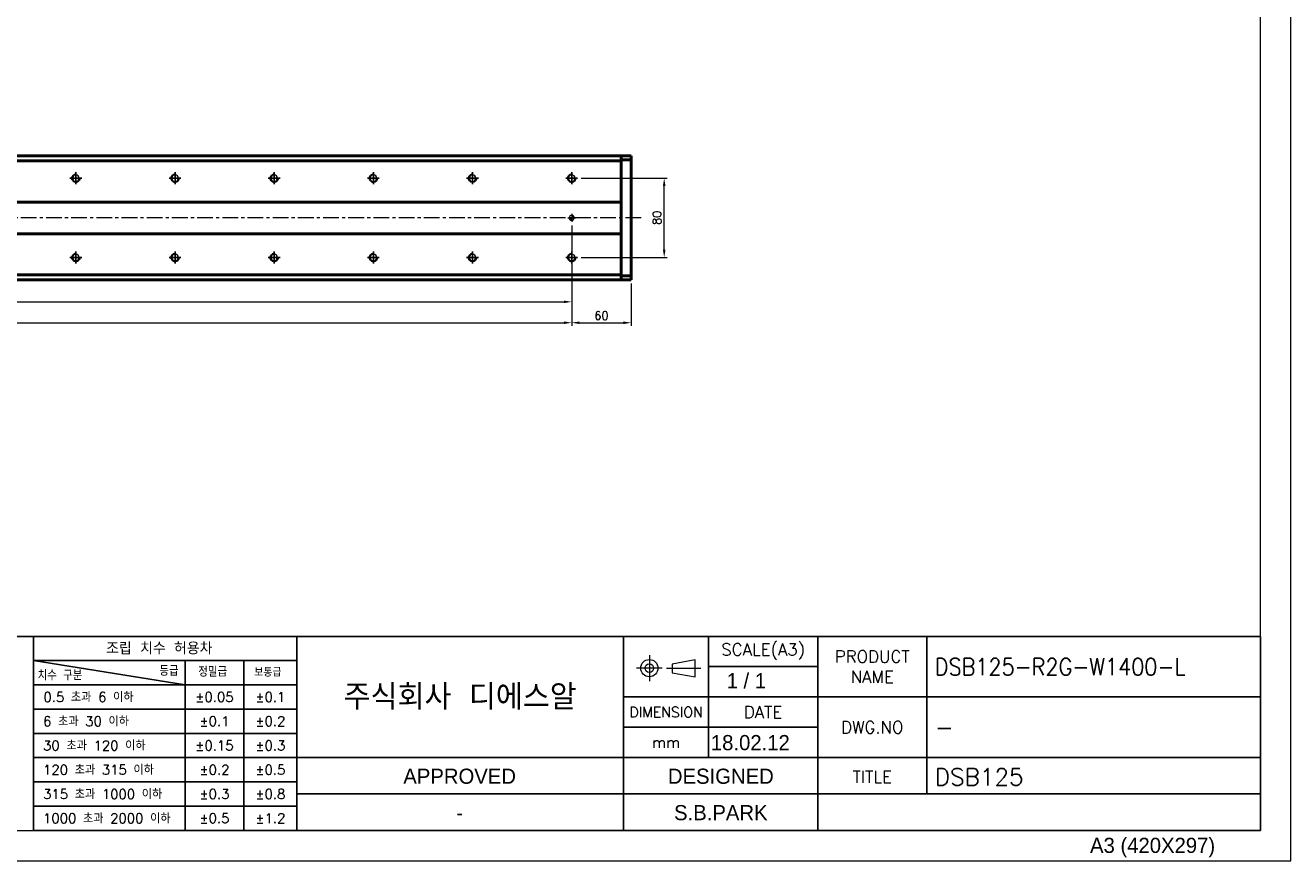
# Model space of a CAD drawing. Header units: millimetres. Extents: x 46891 to 51115, y 6223 to 10345.
# Tile 5 of 7: x 49839 to 51115, y 8529 to 9372. Entities that reach past the tile are written whole.
import ezdxf
from ezdxf.enums import TextEntityAlignment as Align

# ---------------------------------------------------------------- set-up
doc = ezdxf.new("R2010")
doc.units = ezdxf.units.MM
doc.header["$LTSCALE"] = 0.5
doc.linetypes.add('CENTER', pattern=[50.8, 31.75, -6.35, 6.35, -6.35])
doc.layers.get('0').update_dxf_attribs({"lineweight": 20})
doc.layers.add('1', color=1, linetype='CENTER', lineweight=13)
doc.layers.add('외형선(ISO)', color=7, linetype='Continuous', lineweight=50)
for name, color, linetype in [('3', 3, 'Continuous'), ('C', 1, 'CENTER'), ('DIM', 4, 'Continuous')]:
    doc.layers.add(name, color=color, linetype=linetype)
doc.styles.add('ACISOGDT', font='amgdt.shx')
doc.styles.add('DSR TEXT', font='romans.shx', dxfattribs={"bigfont": 'whgtxt.shx'})
doc.styles.get("Standard").update_dxf_attribs({"font": 'romans.shx', "bigfont": 'whgtxt.shx'})
doc.dimstyles.new('DSR', dxfattribs={"dimscale": 2, "dimtxt": 3, "dimasz": 3, "dimexe": 0.5, "dimexo": 0.5, "dimgap": 0.5, "dimtad": 1, "dimdsep": 46, "dimtxsty": 'Standard', "dimcen": 2.5, "dimclrd": 4, "dimclre": 4, "dimclrt": 2, "dimadec": 0, "dimazin": 2, "dimtfac": 1, "dimtmove": 0, "dimatfit": 3, "dimfxl": 0, "dimlwd": -1, "dimlwe": -1, "dimarcsym": 0})

# ---------------------------------------------------------------- blocks, each defined once
blk = doc.blocks.new('A$C13F00394')
for p, q in [((109.11, 28.14), (105.34, 27.43)), ((105.34, 27.43), (105.34, 26.01)), ((109.11, 25.3), (109.11, 28.14)), ((105.34, 26.01), (109.11, 25.3))]:
    blk.add_line(p, q)
for radius in [1.42, 0.71]:
    blk.add_circle((101.56, 26.76), radius)
at = {"layer": '1'}
for p, q in [((101.56, 28.89), (101.56, 24.63)), ((103.69, 26.76), (99.44, 26.76)), ((104.41, 26.76), (110.04, 26.76))]:
    blk.add_line(p, q, dxfattribs=at)
at = {"layer": '3'}
for p, q in [((0, 32), (-207.68, 32)), ((0, 32), (202.32, 32)), ((0, 32), (0, 0)), ((43.43, 32), (43.43, 0)), ((97.32, 32), (97.32, 12)), ((111.32, 32), (111.32, 12)), ((129.32, 32), (129.32, 0)), ((147.32, 32), (147.32, 6)), ((202.32, 32), (202.32, 0)), ((0, 28), (25, 24)), ((43.43, 28), (0, 28)), ((25, 28), (25, 0)), ((34.7, 28), (34.7, 0)), ((111.32, 27), (129.32, 27)), ((43.43, 24), (0, 24)), ((97.32, 22), (202.32, 22)), ((43.43, 20), (0, 20)), ((97.32, 17), (129.32, 17)), ((43.43, 16), (0, 16)), ((0, 12), (129.32, 12)), ((97.32, 12), (97.32, 0)), ((129.32, 12), (202.32, 12)), ((43.43, 8), (0, 8)), ((97.32, 6), (43.43, 6)), ((129.32, 6), (97.32, 6)), ((202.32, 6), (129.32, 6)), ((43.43, 4), (0, 4)), ((0, 0), (202.32, 0))]:
    blk.add_line(p, q, dxfattribs=at)
at = {"color": 0, "style": 'DSR TEXT'}
for s, height, p in [('조립 치수 허용차', 2, (11.97, 29.02)), ('등급', 1.5, (20.77, 25.52)), ('치수 구분', 1.5, (0.69, 24.78)), ('정밀급', 1.5, (27.18, 25.37)), ('보통급', 1.3, (36.41, 25.38)), (' 0.5 초과 6 이하', 1.6, (0.56, 21.19)), (' 6 초과 30 이하', 1.6, (0.49, 17.19)), (' 30 초과 120 이하', 1.6, (0.49, 13.19)), (' 120 초과 315 이하', 1.6, (0.49, 9.19)), (' 315 초과 1000 이하', 1.6, (0.49, 5.19)), (' 1000 초과 2000 이하', 1.6, (0.49, 1.19))]:
    blk.add_text(s, height=height, dxfattribs=at).set_placement(p)
at = {"color": 7, "style": 'ACISOGDT'}
for s, p in [('APPROVED', (70.28, 8.93)), ('DESIGNED', (113.35, 8.93))]:
    blk.add_text(s, height=2.5, dxfattribs=at).set_placement(p, align=Align.MIDDLE_CENTER)
at = {"color": 7, "attachment_point": 5, "style": 'DSR TEXT'}
for s, insert, char_height in [('SCALE(A3)', (120.32, 29.5), 2), ('PRODUCT\\PNAME', (138.32, 27), 2), ('주식회사 디에스알', (70.37, 22), 4.2), ('DIMENSION', (104.32, 19.5), 1.7), ('DATE', (120.32, 19.5), 2), ('DWG.NO', (138.32, 17), 2), ('mm', (104.32, 14.5), 1.8), ('TITLE', (138.32, 8.83), 2)]:
    blk.add_mtext(s, dxfattribs=dict(at, insert=insert, char_height=char_height))
at = {"color": 0, "char_height": 1.6, "attachment_point": 5, "style": 'DSR TEXT'}
for s, insert in [('%%P0.05', (29.85, 22)), ('%%P0.1', (39.07, 22)), ('%%P0.1', (29.85, 18)), ('%%P0.2', (39.07, 18)), ('%%P0.15', (29.85, 14)), ('%%P0.3', (39.07, 14)), ('%%P0.2', (29.85, 10)), ('%%P0.5', (39.07, 10)), ('%%P0.3', (29.85, 6)), ('%%P0.8', (39.07, 6)), ('%%P0.5', (29.85, 2)), ('%%P1.2', (39.07, 2))]:
    blk.add_mtext(s, dxfattribs=dict(at, insert=insert))
blk = doc.blocks.new('A$C1C1952E1')
at = {"color": 1}
blk.add_lwpolyline([(0, 0), (420, 0), (420, 297), (0, 297)], close=True, dxfattribs=at)
at = {"color": 3}
blk.add_lwpolyline([(5, 5), (415, 5), (415, 292), (5, 292)], close=True, dxfattribs=at)
at = {"color": 7, "style": 'ACISOGDT'}
blk.add_text('A3 (420X297)', height=2.5, dxfattribs=at).set_placement((386.91, 1.28))
blk = doc.blocks.new('A$C33E56CC6')
h = blk.add_hatch()
h.set_pattern_fill('ANSI31', color=256, style=0)
h.set_pattern_definition([(45, (-7065.45672, -6508.5399), (-0.0883883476, 0.0883883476), [])])
h.paths.add_polyline_path([(4, 6.5, 0.414214), (1.5, 4), (4, 4)])
h.paths.add_polyline_path([(6.5, 4), (4, 4), (4, 1.5, 0.414214)])
blk.add_circle((4, 4), 2.5)
at = {"layer": '1'}
for p, q in [((0, 4), (8, 4)), ((4, 0), (4, 8))]:
    blk.add_line(p, q, dxfattribs=at)
blk = doc.blocks.new('tap8')
blk.add_circle((0, 0), 3.4)
at = {"layer": 'C', "color": 1, "linetype": 'CENTER'}
for p, q in [((-6, 0), (6, 0)), ((0, -6), (0, 6))]:
    blk.add_line(p, q, dxfattribs=at)
at = {"layer": 'DIM', "color": 3}
blk.add_arc((0, 0), 4, 263.8455, 189.4314, dxfattribs=at)
blk = doc.blocks.new('*D90')
at = {"color": 1, "linetype": 'ByBlock'}
for p, q in [((48790.2, 9169.8), (48790.2, 9089.7)), ((50390.2, 9169.8), (50390.2, 9089.7)), ((48798, 9092.7), (50382.4, 9092.7))]:
    blk.add_line(p, q, dxfattribs=at)
at = {"color": 1}
for points in [[(48798, 9094), (48798, 9091.4), (48790.2, 9092.7)], [(50382.4, 9094), (50382.4, 9091.4), (50390.2, 9092.7)]]:
    blk.add_solid(points, dxfattribs=at)
at = {"layer": 'Defpoints', "color": 0}
for p in [(48790.2, 9173.4), (50390.2, 9173.4), (50390.2, 9092.7)]:
    blk.add_point(p, dxfattribs=at)
at = {"color": 3, "insert": (49590.2, 9099.9), "char_height": 8.4, "attachment_point": 5, "style": 'DSR TEXT'}
blk.add_mtext('1600%%P0.02', dxfattribs=at)
blk = doc.blocks.new('*D91')
at = {"color": 1, "linetype": 'ByBlock'}
for p, q in [((48790.2, 9126.1), (48790.2, 9068.6)), ((50390.2, 9126.1), (50390.2, 9068.6)), ((48798, 9071.6), (50382.4, 9071.6))]:
    blk.add_line(p, q, dxfattribs=at)
at = {"color": 1}
for points in [[(48798, 9072.9), (48798, 9070.3), (48790.2, 9071.6)], [(50382.4, 9072.9), (50382.4, 9070.3), (50390.2, 9071.6)]]:
    blk.add_solid(points, dxfattribs=at)
at = {"layer": 'Defpoints', "color": 0}
for p in [(48790.2, 9129.7), (50390.2, 9129.7), (50390.2, 9071.6)]:
    blk.add_point(p, dxfattribs=at)
at = {"color": 3, "insert": (49590.2, 9078.8), "char_height": 8.4, "attachment_point": 5, "style": 'DSR TEXT'}
blk.add_mtext('16X100PITCH=1600', dxfattribs=at)
blk = doc.blocks.new('*D92')
at = {"color": 1, "linetype": 'ByBlock'}
for p, q in [((50390.2, 9126.1), (50390.2, 9068.6)), ((50450.2, 9111.3), (50450.2, 9068.6)), ((50398, 9071.6), (50442.4, 9071.6))]:
    blk.add_line(p, q, dxfattribs=at)
at = {"color": 1}
for points in [[(50398, 9072.9), (50398, 9070.3), (50390.2, 9071.6)], [(50442.4, 9072.9), (50442.4, 9070.3), (50450.2, 9071.6)]]:
    blk.add_solid(points, dxfattribs=at)
at = {"layer": 'Defpoints', "color": 0}
for p in [(50390.2, 9129.7), (50450.2, 9114.9), (50450.2, 9071.6)]:
    blk.add_point(p, dxfattribs=at)
at = {"color": 3, "insert": (50420.2, 9078.8), "char_height": 8.4, "attachment_point": 5, "style": 'DSR TEXT'}
blk.add_mtext('60', dxfattribs=at)
blk = doc.blocks.new('*D94')
at = {"color": 1, "linetype": 'ByBlock'}
for p, q in [((50399.9, 9217.4), (50486.5, 9217.4)), ((50483.5, 9145.2), (50483.5, 9209.6)), ((50399.9, 9137.4), (50486.5, 9137.4))]:
    blk.add_line(p, q, dxfattribs=at)
at = {"color": 1}
for points in [[(50482.2, 9209.6), (50484.8, 9209.6), (50483.5, 9217.4)], [(50482.2, 9145.2), (50484.8, 9145.2), (50483.5, 9137.4)]]:
    blk.add_solid(points, dxfattribs=at)
at = {"layer": 'Defpoints', "color": 0}
for p in [(50396.3, 9217.4), (50483.5, 9217.4), (50396.3, 9137.4)]:
    blk.add_point(p, dxfattribs=at)
at = {"color": 3, "insert": (50476.3, 9177.4), "char_height": 8.4, "attachment_point": 5, "rotation": 90, "style": 'DSR TEXT'}
blk.add_mtext('80', dxfattribs=at)

msp = doc.modelspace()

# ---------------------------------------------------------------- linework, layer by layer
at = {"layer": '1'}
msp.add_line((50460.2079, 9177.35654), (48740.2079, 9177.35654), dxfattribs=at)
at = {"layer": '3'}
for p in [(51084.73828, 8755.28101), (49847.4003, 8559.57464)]:
    msp.add_line(p, (51084.73828, 8559.57464), dxfattribs=at)
at = {"layer": '외형선(ISO)'}
for p, q in [((50440.2079, 9239.85654), (48760.2079, 9239.85654)), ((50440.2079, 9239.85654), (50440.2079, 9238.97786)), ((50440.2079, 9238.97786), (50440.2079, 9239.85654)), ((50440.2079, 9239.85654), (50450.2079, 9239.85654)), ((50450.2079, 9239.85654), (50450.2079, 9238.97786)), ((50440.2079, 9234.85654), (48760.2079, 9234.85654)), ((50440.2079, 9234.85654), (50440.2079, 9238.97786)), ((50440.2079, 9238.97786), (50440.2079, 9235.85654)), ((50440.2079, 9235.85654), (50450.2079, 9235.85654)), ((50440.2079, 9193.35654), (50440.2079, 9234.85654)), ((50450.2079, 9235.85654), (50450.2079, 9238.97786)), ((50450.2079, 9118.85654), (50450.2079, 9235.85654)), ((48760.2079, 9193.35654), (50440.2079, 9193.35654)), ((50440.2079, 9192.50298), (50440.2079, 9193.35654)), ((50440.2079, 9192.14943), (50440.2079, 9192.50298)), ((50440.2079, 9162.56364), (50440.2079, 9192.14943)), ((50440.2079, 9192.14943), (50440.2079, 9162.56364)), ((50440.2079, 9162.21009), (50440.2079, 9162.56364)), ((50440.2079, 9161.35654), (48760.2079, 9161.35654)), ((50440.2079, 9161.35654), (50440.2079, 9162.21009)), ((50440.2079, 9119.85654), (50440.2079, 9161.35654)), ((48760.2079, 9119.85654), (50440.2079, 9119.85654)), ((50440.2079, 9114.85654), (48760.2079, 9114.85654)), ((50440.2079, 9115.73522), (50440.2079, 9119.85654)), ((50440.2079, 9118.85654), (50440.2079, 9115.73522)), ((50440.2079, 9118.85654), (50450.2079, 9118.85654)), ((50440.2079, 9115.73522), (50440.2079, 9114.85654)), ((50440.2079, 9114.85654), (50440.2079, 9115.73522)), ((50440.2079, 9114.85654), (50450.2079, 9114.85654)), ((50450.2079, 9115.73522), (50450.2079, 9118.85654)), ((50450.2079, 9115.73522), (50450.2079, 9114.85654))]:
    msp.add_line(p, q, dxfattribs=at)

# ---------------------------------------------------------------- block references
at = {"xscale": 6.115824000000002, "yscale": 6.115824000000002, "zscale": 6.115824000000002}
for name, p in [('A$C1C1952E1', (48546.67132, 8528.99552)), ('A$C13F00394', (49847.4003, 8559.57464))]:
    msp.add_blockref(name, p, dxfattribs=at)
at = {"xscale": -1}
for name, p, rotation in [('tap8', (49890.2079, 9217.35654), 90), ('tap8', (49990.2079, 9217.35654), 90), ('tap8', (50090.2079, 9217.35654), 90), ('tap8', (50190.2079, 9217.35654), 90), ('tap8', (50290.2079, 9217.35654), 90), ('tap8', (50390.2079, 9217.35654), 90), ('A$C33E56CC6', (50386.2079, 9181.35654), 180), ('tap8', (49890.2079, 9137.35654), 90), ('tap8', (49990.2079, 9137.35654), 90), ('tap8', (50090.2079, 9137.35654), 90), ('tap8', (50190.2079, 9137.35654), 90), ('tap8', (50290.2079, 9137.35654), 90), ('tap8', (50390.2079, 9137.35654), 90)]:
    msp.add_blockref(name, p, dxfattribs=dict(at, rotation=rotation))

# ---------------------------------------------------------------- texts
at = {"color": 2, "style": 'DSR TEXT', "width": 0.9}
msp.add_text('DSB125-R2G-W1400-L', height=17.1243072, dxfattribs=at).set_placement((50756.38313, 8716.02753))
at = {"color": 2}
for s, height, style, p in [('1 / 1', 15.28956, 'ACISOGDT', (50546.47296, 8702.85966)), ('18.02.12', 15.28956, 'ACISOGDT', (50530.58385, 8640.45354)), ('-', 17.12431, 'DSR TEXT', (50756.38313, 8654.86929)), ('DSB125', 17.124307, 'DSR TEXT', (50756.38313, 8604.87439))]:
    msp.add_text(s, height=height, dxfattribs=dict(at, style=style)).set_placement(p)
at = {"color": 2, "style": 'ACISOGDT'}
for s, p in [('-', (50277.23841, 8577.46462)), ('S.B.PARK', (50540.60608, 8577.46462))]:
    msp.add_text(s, height=15.28956, dxfattribs=at).set_placement(p, align=Align.MIDDLE_CENTER)

# ---------------------------------------------------------------- dimensions: what is measured, and where the dimension line sits
dim = msp.add_linear_dim(base=(50483.45724, 9217.35654), p1=(50396.25487, 9137.35654), p2=(50396.25487, 9217.35654), angle=270, dimstyle='DSR', override={"dimscale": 3, "dimtxt": 2.8, "dimasz": 2.600136, "dimexe": 1, "dimexo": 1.2, "dimgap": 1, "dimdec": 4, "dimtxsty": 'DSR TEXT', "dimclrd": 1, "dimclre": 1, "dimclrt": 3, "dimtdec": 4, "dimtix": 1})
dim.commit()
dim.dimension.update_dxf_attribs({"geometry": '*D94', "text_midpoint": (50476.25724, 9177.35654)})
for base, p1, p2, text, picture, middle in [((50390.2079, 9092.73326), (48790.2079, 9173.35654), (50390.2079, 9173.35654), '<>%%P0.02', '*D90', (49590.2079, 9099.93326)), ((50390.2079, 9071.6216), (48790.2079, 9129.7449), (50390.2079, 9129.7449), '16X100PITCH=<>', '*D91', (49590.2079, 9078.8216))]:
    dim = msp.add_linear_dim(base=base, p1=p1, p2=p2, text=text, dimstyle='DSR', override={"dimscale": 3, "dimtxt": 2.8, "dimasz": 2.600136, "dimexe": 1, "dimexo": 1.2, "dimgap": 1, "dimdec": 4, "dimtxsty": 'DSR TEXT', "dimclrd": 1, "dimclre": 1, "dimclrt": 3, "dimtdec": 4, "dimtix": 1})
    dim.commit()
    dim.dimension.update_dxf_attribs({"geometry": picture, "text_midpoint": middle})
dim = msp.add_linear_dim(base=(50450.2079, 9071.6216), p1=(50390.2079, 9129.7449), p2=(50450.2079, 9114.85654), dimstyle='DSR', override={"dimscale": 3, "dimtxt": 2.8, "dimasz": 2.600136, "dimexe": 1, "dimexo": 1.2, "dimgap": 1, "dimdec": 4, "dimtxsty": 'DSR TEXT', "dimclrd": 1, "dimclre": 1, "dimclrt": 3, "dimtdec": 4, "dimtix": 1})
dim.commit()
dim.dimension.update_dxf_attribs({"geometry": '*D92', "text_midpoint": (50420.2079, 9078.8216)})

doc.saveas('drawing.dxf')
